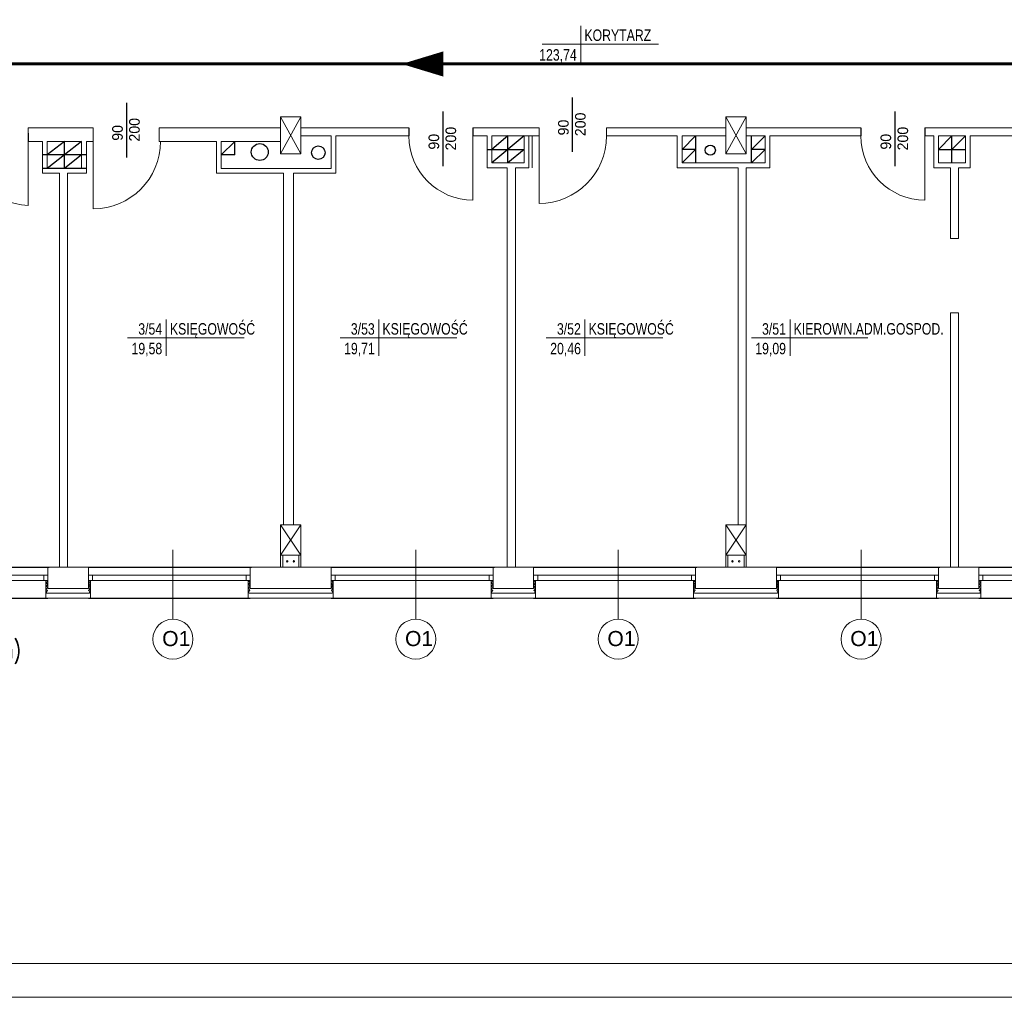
# Model space of a CAD drawing. Header units: millimetres. Extents: x 126553 to 403692, y -95821 to 38049.
# Tile 135 of 256: x 221709 to 223169, y -2359 to -909. Entities that reach past the tile are written whole.
import ezdxf
from ezdxf import colors
from ezdxf.entities.mleader import LeaderData, LeaderLine
from ezdxf.enums import TextEntityAlignment as Align
from ezdxf.math import Vec2, Vec3

# ---------------------------------------------------------------- set-up
doc = ezdxf.new("R2010")
doc.units = ezdxf.units.MM
for name, color, linetype, lineweight in [('_(06 GRUBA)', 7, 'Continuous', 40), ('docieplenie', 6, 'Continuous', 18), ('docieplenie zew.', 6, 'Continuous', 18), ('ewakaucja', 3, 'Continuous', 50), ('OKNA', 7, 'Continuous', 13), ('opisy', 7, 'Continuous', 18), ('ramki', 250, 'Continuous', 13), ('TEREN', 1, 'Continuous', 40), ('ŚCIANY CIENKIE', 7, 'Continuous', 18), ('ŚCIANY GRUBE', 7, 'Continuous', 20)]:
    doc.layers.add(name, color=color, linetype=linetype, lineweight=lineweight)
doc.layers.add('KOMINY', color=94, linetype='Continuous', plot=False)
doc.layers.add('WIDOK', color=7, linetype='Continuous')
doc.styles.add('ROMANS', font='romans.shx', dxfattribs={"width": 0.7})
doc.styles.add('STYLE1', font='txt', dxfattribs={"width": 0.8})
doc.linetypes.add('ZIGZAG', pattern='A,0.0001,-0.2,[131,LTYPESHP.SHX,S=0.2,R=0,X=-0.2,Y=0],-0.4,[131,LTYPESHP.SHX,S=0.2,R=180,X=0.2,Y=0],-0.2', length=0.8001)

# ---------------------------------------------------------------- blocks, each defined once
blk = doc.blocks.new('METKA')
for p, q in [((0, 26.9), (0, -26.9)), ((-57.4, 0), (115.4, 0))]:
    blk.add_line(p, q)
at = {"layer": 'opisy', "style": 'STYLE1', "width": 0.8, "flags": 4}
for tag, p in [('NUMER', (-6.1, 4.5)), ('POWIERZCHNIA', (-6, -24.6))]:
    blk.add_attdef(tag, text='', height=17, dxfattribs=at).set_placement(p, align=Align.RIGHT)
for tag, p in [('NAZWA', (5.3, 4.6)), ('POSADZKA', (5.6, -24.7))]:
    blk.add_attdef(tag, p, '', height=17, dxfattribs=at)
blk = doc.blocks.new('stolarka1')
at = {"layer": 'opisy', "color": 8}
blk.add_line((6731.2, -4655), (6731.2, -4757.8), dxfattribs=at)
at = {"layer": 'opisy'}
blk.add_circle((6731.2, -4787.5), 29.7, dxfattribs=at)
at = {"layer": 'opisy', "insert": (6715.2, -4775.4), "char_height": 22.4, "width": 15.9, "attachment_point": 1}
blk.add_mtext('{\\fArial|b0|i0|c238|p34;O1}', dxfattribs=at)

msp = doc.modelspace()

# ---------------------------------------------------------------- linework, layer by layer
at = {"layer": 'docieplenie', "color": 0, "linetype": 'ZIGZAG'}
for p, q in [((221748.36277, -1753.70236), (221751.00904, -1751.3263)), ((221748.40122, -1749.37186), (221751.00596, -1746.86344)), ((221751.00904, -1751.3263), (221748.40122, -1749.37186)), ((221748.41428, -1744.42841), (221750.986, -1741.93634)), ((221751.00596, -1746.86344), (221748.41428, -1744.42841)), ((221750.986, -1741.93634), (221749.7391, -1740.924)), ((221811.35415, -1750.70359), (221813.96755, -1748.35294)), ((221813.95434, -1752.85658), (221811.35415, -1750.70359)), ((221811.37704, -1741.74992), (221812.24064, -1740.99959)), ((221814.00511, -1743.81335), (221811.37704, -1741.74992)), ((221811.37704, -1745.9143), (221814.00511, -1743.81335)), ((221813.96755, -1748.35294), (221811.37704, -1745.9143)), ((222048.43753, -1751.83264), (222050.8628, -1749.18316)), ((222048.57341, -1746.30726), (222050.9281, -1743.75806)), ((222050.8628, -1749.18316), (222048.57341, -1746.30726)), ((222050.9281, -1743.75806), (222048.70416, -1741.20895)), ((222171.67555, -1745.80119), (222173.92869, -1742.97073)), ((222173.73557, -1748.31004), (222171.67555, -1745.80119)), ((222171.67555, -1750.75448), (222173.73557, -1748.31004)), ((222173.79999, -1752.49139), (222171.67555, -1750.75448)), ((222173.92869, -1742.97073), (222171.73997, -1740.97656)), ((222408.36277, -1753.70236), (222411.00904, -1751.3263)), ((222408.40122, -1749.37186), (222411.00596, -1746.86344)), ((222411.00904, -1751.3263), (222408.40122, -1749.37186)), ((222408.41428, -1744.42841), (222410.986, -1741.93634)), ((222411.00596, -1746.86344), (222408.41428, -1744.42841)), ((222410.986, -1741.93634), (222409.7391, -1740.924)), ((222471.35415, -1750.70359), (222473.96755, -1748.35294)), ((222473.95434, -1752.85658), (222471.35415, -1750.70359)), ((222471.37704, -1741.74992), (222472.24064, -1740.99959)), ((222474.00511, -1743.81335), (222471.37704, -1741.74992)), ((222471.37704, -1745.9143), (222474.00511, -1743.81335)), ((222473.96755, -1748.35294), (222471.37704, -1745.9143)), ((222708.43753, -1751.83264), (222710.8628, -1749.18316)), ((222708.57341, -1746.30726), (222710.9281, -1743.75806)), ((222710.8628, -1749.18316), (222708.57341, -1746.30726)), ((222710.9281, -1743.75806), (222708.70416, -1741.20895)), ((222831.67555, -1745.80119), (222833.92869, -1742.97073)), ((222833.73557, -1748.31004), (222831.67555, -1745.80119)), ((222831.67555, -1750.75448), (222833.73557, -1748.31004)), ((222833.79999, -1752.49139), (222831.67555, -1750.75448)), ((222833.92869, -1742.97073), (222831.73997, -1740.97656)), ((223068.36277, -1753.70236), (223071.00904, -1751.3263)), ((223068.40122, -1749.37186), (223071.00596, -1746.86344)), ((223071.00904, -1751.3263), (223068.40122, -1749.37186)), ((223068.41428, -1744.42841), (223070.986, -1741.93634)), ((223071.00596, -1746.86344), (223068.41428, -1744.42841)), ((223070.986, -1741.93634), (223069.7391, -1740.924)), ((223131.35415, -1750.70359), (223133.96755, -1748.35294)), ((223133.95434, -1752.85658), (223131.35415, -1750.70359)), ((223131.37704, -1741.74992), (223132.24064, -1740.99959)), ((223134.00511, -1743.81335), (223131.37704, -1741.74992)), ((223131.37704, -1745.9143), (223134.00511, -1743.81335)), ((223133.96755, -1748.35294), (223131.37704, -1745.9143)), ((221750.70938, -1755.53076), (221748.36277, -1753.70236)), ((221748.40269, -1758.0579), (221750.70938, -1755.53076)), ((221749.69405, -1759.72599), (221748.40269, -1758.0579)), ((221749.69405, -1759.72599), (221812.53868, -1759.72599)), ((221811.61418, -1755.34364), (221813.95434, -1752.85658)), ((221814.06587, -1757.23682), (221811.61418, -1755.34364)), ((221812.53868, -1759.72599), (221814.06587, -1757.23682)), ((222050.69418, -1755.23158), (222048.43753, -1751.83264)), ((222048.47025, -1757.748), (222050.69418, -1755.23158)), ((222049.65141, -1759.7484), (222048.47025, -1757.748)), ((222049.65141, -1759.7484), (222172.38375, -1759.7484)), ((222171.67555, -1755.32184), (222173.79999, -1752.49139)), ((222173.73557, -1757.44468), (222171.67555, -1755.32184)), ((222172.38375, -1759.7484), (222173.73557, -1757.44468)), ((222410.70938, -1755.53076), (222408.36277, -1753.70236)), ((222408.40269, -1758.0579), (222410.70938, -1755.53076)), ((222409.69405, -1759.72599), (222408.40269, -1758.0579)), ((222409.69405, -1759.72599), (222472.53868, -1759.72599)), ((222471.61418, -1755.34364), (222473.95434, -1752.85658)), ((222474.06587, -1757.23682), (222471.61418, -1755.34364)), ((222472.53868, -1759.72599), (222474.06587, -1757.23682)), ((222710.69418, -1755.23158), (222708.43753, -1751.83264)), ((222708.47025, -1757.748), (222710.69418, -1755.23158)), ((222709.65141, -1759.7484), (222708.47025, -1757.748)), ((222709.65141, -1759.7484), (222832.38375, -1759.7484)), ((222831.67555, -1755.32184), (222833.79999, -1752.49139)), ((222833.73557, -1757.44468), (222831.67555, -1755.32184)), ((222832.38375, -1759.7484), (222833.73557, -1757.44468)), ((223070.70938, -1755.53076), (223068.36277, -1753.70236)), ((223068.40269, -1758.0579), (223070.70938, -1755.53076)), ((223069.69405, -1759.72599), (223068.40269, -1758.0579)), ((223069.69405, -1759.72599), (223132.53868, -1759.72599)), ((223131.61418, -1755.34364), (223133.95434, -1752.85658)), ((223134.06587, -1757.23682), (223131.61418, -1755.34364)), ((223132.53868, -1759.72599), (223134.06587, -1757.23682))]:
    msp.add_line(p, q, dxfattribs=at)
at = {"layer": 'docieplenie', "color": 0}
for p, q in [((222048.21265, -1740.77675), (222048.21265, -1752.77675)), ((222174.21265, -1766.77675), (222174.21265, -1740.77675)), ((222708.21265, -1740.77675), (222708.21265, -1752.77675)), ((222834.21265, -1766.77675), (222834.21265, -1740.77675))]:
    msp.add_line(p, q, dxfattribs=at)
at = {"layer": 'docieplenie', "color": 0, "lineweight": 30}
for points in [[(221868.05166, -1113.30192), (221868.05166, -1032.43398)], [(222529.05166, -1105.30192), (222529.05166, -1024.43398)], [(222337.02867, -1126.39414), (222337.02867, -1045.5262)], [(223007.02867, -1126.39414), (223007.02867, -1045.5262)], [(221721.71265, -1077.58142), (221721.71265, -1089.58142)], [(221721.71265, -1077.58142), (221721.71265, -1089.58142)], [(222286.21265, -1069.58142), (222286.21265, -1081.58142)], [(222381.21265, -1069.58142), (222381.21265, -1081.58142)], [(222956.21265, -1069.58142), (222956.21265, -1081.58142)], [(223051.21265, -1069.58142), (223051.21265, -1081.58142)]]:
    msp.add_lwpolyline(points, dxfattribs=at)
at = {"layer": 'docieplenie', "color": 0, "lineweight": 0}
for points in [[(221721.71265, -1089.58142), (221721.71265, -1184.58142)], [(221818.21265, -1089.58142), (221818.21265, -1189.58142)], [(222381.21265, -1081.58142), (222381.21265, -1176.58142)], [(222479.21265, -1081.58142), (222479.21265, -1181.58142)], [(223051.21265, -1081.58142), (223051.21265, -1176.58142)]]:
    msp.add_lwpolyline(points, dxfattribs=at)
for centre, radius, start, end in [((221728.41605, -1073.39798), 111.38534, 188.35421154, 266.54973589), ((221818.21265, -1089.58142), 100, 270, 0), ((222381.21265, -1081.58142), 95, 180, 270), ((222479.21265, -1081.58142), 100, 270, 0), ((223051.21265, -1081.58142), 95, 180, 270)]:
    msp.add_arc(centre, radius, start, end, dxfattribs=at)
at = {"layer": 'docieplenie zew.', "color": 0}
for p, q in [((221751.21265, -1740.77675), (221748.21265, -1740.77675)), ((221748.21265, -1740.77675), (221748.21265, -1766.77675)), ((221814.21265, -1740.77675), (221811.21265, -1740.77675)), ((221814.21265, -1766.77675), (221814.21265, -1740.77675)), ((222051.21265, -1740.77675), (222048.21265, -1740.77675)), ((222048.21265, -1740.77675), (222048.21265, -1766.77675)), ((222051.21265, -1740.77675), (222048.21265, -1740.77675)), ((222174.21265, -1740.77675), (222171.21265, -1740.77675)), ((222174.21265, -1740.77675), (222171.21265, -1740.77675)), ((222174.21265, -1766.77675), (222174.21265, -1740.77675)), ((222411.21265, -1740.77675), (222408.21265, -1740.77675)), ((222408.21265, -1740.77675), (222408.21265, -1766.77675)), ((222474.21265, -1740.77675), (222471.21265, -1740.77675)), ((222474.21265, -1766.77675), (222474.21265, -1740.77675)), ((222711.21265, -1740.77675), (222708.21265, -1740.77675)), ((222708.21265, -1740.77675), (222708.21265, -1766.77675)), ((222711.21265, -1740.77675), (222708.21265, -1740.77675)), ((222834.21265, -1740.77675), (222831.21265, -1740.77675)), ((222834.21265, -1740.77675), (222831.21265, -1740.77675)), ((222834.21265, -1766.77675), (222834.21265, -1740.77675)), ((223071.21265, -1740.77675), (223068.21265, -1740.77675)), ((223068.21265, -1740.77675), (223068.21265, -1766.77675)), ((223134.21265, -1740.77675), (223131.21265, -1740.77675)), ((223134.21265, -1766.77675), (223134.21265, -1740.77675)), ((222048.21265, -1752.77675), (222048.21265, -1766.77675)), ((222708.21265, -1752.77675), (222708.21265, -1766.77675)), ((221748.21265, -1766.77675), (221811.21265, -1766.77675)), ((221811.21265, -1766.77675), (221814.21265, -1766.77675)), ((222048.21265, -1766.77675), (222171.21265, -1766.77675)), ((222048.21265, -1766.77675), (222171.21265, -1766.77675)), ((222171.21265, -1766.77675), (222174.21265, -1766.77675)), ((222171.21265, -1766.77675), (222174.21265, -1766.77675)), ((222408.21265, -1766.77675), (222471.21265, -1766.77675)), ((222471.21265, -1766.77675), (222474.21265, -1766.77675)), ((222708.21265, -1766.77675), (222831.21265, -1766.77675)), ((222708.21265, -1766.77675), (222831.21265, -1766.77675)), ((222831.21265, -1766.77675), (222834.21265, -1766.77675)), ((222831.21265, -1766.77675), (222834.21265, -1766.77675)), ((223068.21265, -1766.77675), (223131.21265, -1766.77675)), ((223131.21265, -1766.77675), (223134.21265, -1766.77675))]:
    msp.add_line(p, q, dxfattribs=at)
at = {"layer": 'ewakaucja', "color": 3, "lineweight": 60}
msp.add_lwpolyline([(222275.8048, -974.82111, 0, 37.5, 0), (222337.50804, -974.82111, 37.5, 37.5, 0)], format="xyseb", dxfattribs=at)
for points in [[(222811.1144, -974.82111), (221552.83203, -974.82111)], [(223201.48517, -974.82111), (222238.92405, -974.82111)]]:
    msp.add_lwpolyline(points, dxfattribs=at)
at = {"layer": 'KOMINY', "color": 0}
for p, q in [((221775.71265, -1089.58142), (221750.21265, -1109.58142)), ((221775.71265, -1129.58142), (221775.71265, -1089.58142)), ((221801.21265, -1089.58142), (221775.71265, -1109.58142)), ((222028.21265, -1089.58142), (222008.21265, -1109.58142)), ((222028.21265, -1109.58142), (222028.21265, -1089.58142)), ((222457.21265, -1081.58142), (222409.21265, -1121.58142)), ((222433.21265, -1081.58142), (222409.21265, -1101.58142)), ((222433.21265, -1121.58142), (222433.21265, -1081.58142)), ((222711.21265, -1081.58142), (222691.21265, -1101.58142)), ((222711.21265, -1081.58142), (222711.21265, -1121.58142)), ((222814.21265, -1081.58142), (222794.21265, -1101.58142)), ((222794.21265, -1121.58142), (222794.21265, -1081.58142)), ((223091.21265, -1081.58142), (223071.21265, -1101.58142)), ((223111.21265, -1081.58142), (223091.21265, -1101.58142)), ((223091.21265, -1121.58142), (223091.21265, -1081.58142)), ((222402.21265, -1101.58142), (222457.21265, -1101.58142)), ((222457.21265, -1101.58142), (222433.21265, -1121.58142)), ((222711.21265, -1101.58142), (222691.21265, -1101.58142)), ((222711.21265, -1101.58142), (222691.21265, -1121.58142)), ((222814.21265, -1101.58142), (222794.21265, -1121.58142)), ((222814.21265, -1101.58142), (222794.21265, -1101.58142)), ((223071.21265, -1101.58142), (223111.21265, -1101.58142)), ((221808.21265, -1109.58142), (221743.21265, -1109.58142)), ((221775.71265, -1109.58142), (221750.21265, -1129.58142)), ((221801.21265, -1109.58142), (221775.71265, -1129.58142)), ((222028.21265, -1109.58142), (222008.21265, -1109.58142)), ((221808.21265, -1129.58142), (221743.21265, -1129.58142))]:
    msp.add_line(p, q, dxfattribs=at)
for centre, radius in [((222065.2274, -1105.37839), 12.5), ((222152.03557, -1106.34002), 10), ((222733.09971, -1102.58853), 7.5)]:
    msp.add_circle(centre, radius, dxfattribs=at)
at = {"layer": 'OKNA', "color": 0}
for p, q in [((221511.21265, -1732.77675), (221751.21265, -1732.77675)), ((221745.21265, -1740.77675), (221745.21265, -1732.77675)), ((221811.21265, -1732.77675), (222051.21265, -1732.77675)), ((221817.21265, -1740.77675), (221817.21265, -1732.77675)), ((222045.21265, -1740.77675), (222045.21265, -1732.77675)), ((222171.21265, -1732.77675), (222411.21265, -1732.77675)), ((222177.21265, -1740.77675), (222177.21265, -1732.77675)), ((222405.21265, -1740.77675), (222405.21265, -1732.77675)), ((222471.21265, -1732.77675), (222711.21265, -1732.77675)), ((222477.21265, -1740.77675), (222477.21265, -1732.77675)), ((222705.21265, -1740.77675), (222705.21265, -1732.77675)), ((222831.21265, -1732.77675), (223071.21265, -1732.77675)), ((222837.21265, -1740.77675), (222837.21265, -1732.77675)), ((223065.21265, -1740.77675), (223065.21265, -1732.77675)), ((223131.21265, -1732.77675), (223371.21265, -1732.77675)), ((223137.21265, -1740.77675), (223137.21265, -1732.77675)), ((221511.21265, -1740.77675), (221751.21265, -1740.77675)), ((221811.21265, -1740.77675), (222051.21265, -1740.77675)), ((222171.21265, -1740.77675), (222411.21265, -1740.77675)), ((222471.21265, -1740.77675), (222711.21265, -1740.77675)), ((222831.21265, -1740.77675), (223071.21265, -1740.77675)), ((223131.21265, -1740.77675), (223371.21265, -1740.77675))]:
    msp.add_line(p, q, dxfattribs=at)
at = {"layer": 'ramki', "color": 0, "ltscale": 0.6}
for points in [[(214441.79757, 1841.19439), (227345.5129, 1841.19439), (227345.5129, -2358.80561), (214441.79757, -2358.80561)], [(214641.79757, 1791.19439), (227295.5129, 1791.19439), (227295.5129, -2308.80561), (214641.79757, -2308.80561)]]:
    msp.add_lwpolyline(points, close=True, dxfattribs=at)
at = {"layer": 'WIDOK', "color": 0}
for p, q in [((221511.21265, -1720.77675), (221753.21265, -1720.77675)), ((221811.21265, -1720.77675), (222053.21265, -1720.77675)), ((222171.21265, -1720.77675), (222413.21265, -1720.77675)), ((222471.21265, -1720.77675), (222713.21265, -1720.77675)), ((222831.21265, -1720.77675), (223073.21265, -1720.77675)), ((223131.21265, -1720.77675), (223373.21265, -1720.77675)), ((221511.21265, -1766.77675), (221751.21265, -1766.77675)), ((221811.21265, -1766.77675), (222051.21265, -1766.77675)), ((222171.21265, -1766.77675), (222411.21265, -1766.77675)), ((222471.21265, -1766.77675), (222711.21265, -1766.77675)), ((222831.21265, -1766.77675), (223071.21265, -1766.77675)), ((223131.21265, -1766.77675), (223371.21265, -1766.77675))]:
    msp.add_line(p, q, dxfattribs=at)
at = {"layer": 'ŚCIANY CIENKIE', "color": 0}
for p, q in [((222096.21265, -1053.27675), (222126.21265, -1108.27675)), ((222126.21265, -1053.27675), (222096.21265, -1108.27675)), ((222756.21265, -1053.27675), (222786.21265, -1108.27675)), ((222786.21265, -1053.27675), (222756.21265, -1108.27675)), ((222096.21265, -1658.27675), (222126.21265, -1703.27675)), ((222126.21265, -1658.27675), (222096.21265, -1703.27675)), ((222756.21265, -1658.27675), (222786.21265, -1703.27675)), ((222786.21265, -1658.27675), (222756.21265, -1703.27675))]:
    msp.add_line(p, q, dxfattribs=at)
at = {"layer": 'ŚCIANY GRUBE', "color": 0}
for p, q in [((222126.21265, -1053.27675), (222096.21265, -1053.27675)), ((222096.21265, -1108.27675), (222096.21265, -1053.27675)), ((222126.21265, -1053.27675), (222126.21265, -1108.27675)), ((222756.21265, -1108.27675), (222756.21265, -1053.27675)), ((222786.21265, -1053.27675), (222756.21265, -1053.27675)), ((222786.21265, -1053.27675), (222786.21265, -1108.27675)), ((221818.21265, -1069.58142), (221721.71265, -1069.58142)), ((221721.71265, -1089.58142), (221721.71265, -1069.58142)), ((221721.71265, -1089.58142), (221721.71265, -1077.58142)), ((221818.21265, -1069.58142), (221741.71265, -1069.58142)), ((221818.21265, -1089.58142), (221818.21265, -1069.58142)), ((221818.21265, -1077.58142), (221818.21265, -1089.58142)), ((221916.21265, -1089.58142), (221916.21265, -1069.58142)), ((222096.21265, -1069.58142), (221916.21265, -1069.58142)), ((221950.71265, -1069.58142), (221972.71265, -1069.58142)), ((222096.21265, -1069.58142), (221972.71265, -1069.58142)), ((222258.21265, -1069.58142), (222126.21265, -1069.58142)), ((222126.21265, -1069.58142), (222286.21265, -1069.58142)), ((222286.21265, -1069.58142), (222286.21265, -1081.58142)), ((222401.21265, -1069.58142), (222381.21265, -1069.58142)), ((222381.21265, -1081.58142), (222381.21265, -1069.58142)), ((222479.21265, -1069.58142), (222401.21265, -1069.58142)), ((222479.21265, -1081.58142), (222479.21265, -1069.58142)), ((222479.21265, -1081.58142), (222479.21265, -1069.58142)), ((222479.21265, -1069.58142), (222479.21265, -1081.58142)), ((222579.21265, -1069.58142), (222694.21265, -1069.58142)), ((222579.21265, -1069.58142), (222579.21265, -1081.58142)), ((222694.21265, -1069.58142), (222756.21265, -1069.58142)), ((222823.21265, -1069.58142), (222786.21265, -1069.58142)), ((222956.21265, -1069.58142), (222823.21265, -1069.58142)), ((222956.21265, -1069.58142), (222956.21265, -1081.58142)), ((223051.21265, -1069.58142), (223051.21265, -1081.58142)), ((223051.21265, -1069.58142), (223064.21265, -1069.58142)), ((223051.21265, -1081.58142), (223051.21265, -1069.58142)), ((223416.21265, -1069.58142), (223064.21265, -1069.58142)), ((223138.21265, -1069.58142), (223379.21265, -1069.58142)), ((221741.71265, -1089.58142), (221721.71265, -1089.58142)), ((221743.21265, -1089.58142), (221721.71265, -1089.58142)), ((221741.71265, -1089.58142), (221743.21265, -1089.58142)), ((221743.21265, -1136.58142), (221743.21265, -1089.58142)), ((221754.21265, -1089.58142), (221750.21265, -1089.58142)), ((221750.21265, -1129.58142), (221750.21265, -1089.58142)), ((221750.21265, -1089.58142), (221801.21265, -1089.58142)), ((221753.21265, -1089.58142), (221778.21265, -1089.58142)), ((221801.21265, -1129.58142), (221801.21265, -1089.58142)), ((221808.21265, -1136.58142), (221808.21265, -1089.58142)), ((221808.21265, -1089.58142), (221818.21265, -1089.58142)), ((221808.21265, -1089.58142), (221818.21265, -1089.58142)), ((221916.21265, -1089.58142), (221996.21265, -1089.58142)), ((222001.21265, -1089.58142), (221950.71265, -1089.58142)), ((222001.21265, -1089.58142), (221972.71265, -1089.58142)), ((222001.21265, -1136.58142), (222001.21265, -1089.58142)), ((222001.21265, -1136.58142), (222001.21265, -1089.58142)), ((222008.21265, -1129.58142), (222008.21265, -1089.58142)), ((222096.21265, -1089.58142), (222008.21265, -1089.58142)), ((222040.71265, -1089.58142), (222008.21265, -1089.58142)), ((222023.21265, -1089.58142), (222058.21265, -1089.58142)), ((222126.21265, -1081.58142), (222171.21265, -1081.58142)), ((222171.21265, -1081.58142), (222126.21265, -1081.58142)), ((222171.21265, -1129.58142), (222171.21265, -1081.58142)), ((222178.21265, -1136.58142), (222178.21265, -1081.58142)), ((222258.21265, -1081.58142), (222178.21265, -1081.58142)), ((222286.21265, -1081.58142), (222258.21265, -1081.58142)), ((222381.21265, -1081.58142), (222402.21265, -1081.58142)), ((222402.21265, -1081.58142), (222401.21265, -1081.58142)), ((222402.21265, -1128.58142), (222402.21265, -1081.58142)), ((222464.21265, -1081.58142), (222409.21265, -1081.58142)), ((222409.21265, -1121.58142), (222409.21265, -1081.58142)), ((222457.21265, -1121.58142), (222457.21265, -1081.58142)), ((222464.21265, -1128.58142), (222464.21265, -1081.58142)), ((222464.21265, -1081.58142), (222479.21265, -1081.58142)), ((222469.21265, -1128.58142), (222469.21265, -1081.58142)), ((222469.21265, -1081.58142), (222479.21265, -1081.58142)), ((222469.21265, -1081.58142), (222479.21265, -1081.58142)), ((222684.21265, -1081.58142), (222579.21265, -1081.58142)), ((222684.21265, -1128.58142), (222684.21265, -1081.58142)), ((222694.21265, -1081.58142), (222691.21265, -1081.58142)), ((222691.21265, -1081.58142), (222756.21265, -1081.58142)), ((222691.21265, -1081.58142), (222691.21265, -1121.58142)), ((222786.21265, -1081.58142), (222814.21265, -1081.58142)), ((222814.21265, -1121.58142), (222814.21265, -1081.58142)), ((222821.21265, -1128.58142), (222821.21265, -1081.58142)), ((222821.21265, -1081.58142), (222956.21265, -1081.58142)), ((223051.21265, -1081.58142), (223064.21265, -1081.58142)), ((223064.21265, -1081.58142), (223064.21265, -1128.58142)), ((223071.21265, -1081.58142), (223071.21265, -1121.58142)), ((223111.21265, -1081.58142), (223071.21265, -1081.58142)), ((223111.21265, -1121.58142), (223111.21265, -1081.58142)), ((223118.21265, -1081.58142), (223354.21265, -1081.58142)), ((223118.21265, -1128.58142), (223118.21265, -1081.58142)), ((222126.21265, -1108.27675), (222096.21265, -1108.27675)), ((222786.21265, -1108.27675), (222756.21265, -1108.27675)), ((222427.21265, -1121.58142), (222409.21265, -1121.58142)), ((222422.21265, -1121.58142), (222457.21265, -1121.58142)), ((222691.21265, -1121.58142), (222796.21265, -1121.58142)), ((222786.21265, -1121.58142), (222814.21265, -1121.58142)), ((223071.21265, -1121.58142), (223111.21265, -1121.58142)), ((221768.21265, -1136.58142), (221743.21265, -1136.58142)), ((221750.21265, -1129.58142), (221801.21265, -1129.58142)), ((221768.21265, -1136.58142), (221768.21265, -1720.77675)), ((221780.21265, -1136.58142), (221780.21265, -1720.77675)), ((221780.21265, -1136.58142), (221808.21265, -1136.58142)), ((222100.21265, -1136.58142), (222001.21265, -1136.58142)), ((222164.21265, -1129.58142), (222008.21265, -1129.58142)), ((222096.21265, -1136.58142), (222039.21265, -1136.58142)), ((222100.21265, -1658.27675), (222100.21265, -1136.58142)), ((222111.21265, -1129.58142), (222171.21265, -1129.58142)), ((222115.21265, -1658.27675), (222115.21265, -1136.58142)), ((222115.21265, -1136.58142), (222178.21265, -1136.58142)), ((222432.21265, -1128.58142), (222402.21265, -1128.58142)), ((222432.21265, -1128.58142), (222432.21265, -1720.77675)), ((222444.21265, -1128.58142), (222444.21265, -1720.77675)), ((222444.21265, -1128.58142), (222464.21265, -1128.58142)), ((222774.21265, -1128.58142), (222684.21265, -1128.58142)), ((222694.21265, -1128.58142), (222774.21265, -1128.58142)), ((222774.21265, -1658.27675), (222774.21265, -1128.58142)), ((222821.21265, -1128.58142), (222786.21265, -1128.58142)), ((222786.21265, -1658.27675), (222786.21265, -1128.58142)), ((222786.21265, -1128.58142), (222811.21265, -1128.58142)), ((222786.21265, -1128.58142), (222821.21265, -1128.58142)), ((222786.21265, -1128.58142), (222821.21265, -1128.58142)), ((223064.21265, -1128.58142), (223089.21265, -1128.58142)), ((223064.21265, -1128.58142), (223089.21265, -1128.58142)), ((223089.21265, -1128.58142), (223089.21265, -1233.58142)), ((223101.21265, -1128.58142), (223101.21265, -1233.58142)), ((223101.21265, -1128.58142), (223118.21265, -1128.58142)), ((223101.21265, -1128.58142), (223101.21265, -1233.58142)), ((223101.21265, -1233.58142), (223089.21265, -1233.58142)), ((223101.21265, -1343.58142), (223089.21265, -1343.58142)), ((223089.21265, -1343.58142), (223089.21265, -1720.77675)), ((223101.21265, -1343.58142), (223101.21265, -1720.77675)), ((222126.21265, -1658.27675), (222096.21265, -1658.27675)), ((222096.21265, -1703.27675), (222096.21265, -1658.27675)), ((222126.21265, -1658.27675), (222126.21265, -1703.27675)), ((222756.21265, -1703.27675), (222756.21265, -1658.27675)), ((222786.21265, -1658.27675), (222756.21265, -1658.27675)), ((222786.21265, -1658.27675), (222786.21265, -1703.27675)), ((222126.21265, -1703.27675), (222096.21265, -1703.27675)), ((222096.21274, -1703.2768), (222096.21274, -1720.7768)), ((222099.21274, -1703.2768), (222099.21274, -1720.7768)), ((222123.21274, -1703.2768), (222123.21274, -1720.7768)), ((222126.21265, -1703.27675), (222126.21265, -1720.77675)), ((222126.21274, -1703.2768), (222126.21274, -1720.7768)), ((222786.21265, -1703.27675), (222756.21265, -1703.27675)), ((222756.21265, -1703.27675), (222756.21265, -1720.77675)), ((222759.21265, -1703.27675), (222759.21265, -1720.77675)), ((222783.21265, -1703.27675), (222783.21265, -1720.77675)), ((222786.21256, -1703.2767), (222786.21256, -1720.7767)), ((222786.21265, -1703.27675), (222786.21265, -1720.77675)), ((221811.21265, -1720.77675), (221751.21265, -1720.77675)), ((221751.21265, -1720.77675), (221751.21265, -1752.77675)), ((221811.21265, -1752.77675), (221811.21265, -1720.77675)), ((222171.21265, -1720.77675), (222051.21265, -1720.77675)), ((222051.21265, -1720.77675), (222051.21265, -1752.77675)), ((222171.21265, -1752.77675), (222171.21265, -1720.77675)), ((222411.21265, -1720.77675), (222471.21265, -1720.77675)), ((222411.21265, -1752.77675), (222411.21265, -1720.77675)), ((222471.21265, -1720.77675), (222471.21265, -1752.77675)), ((222711.21265, -1720.77675), (222831.21265, -1720.77675)), ((222711.21265, -1752.77675), (222711.21265, -1720.77675)), ((222831.21265, -1720.77675), (222831.21265, -1752.77675)), ((223071.21265, -1720.77675), (223071.21265, -1752.77675)), ((223131.21265, -1720.77675), (223071.21265, -1720.77675)), ((223131.21265, -1752.77675), (223131.21265, -1720.77675)), ((221751.21265, -1752.77675), (221811.21265, -1752.77675)), ((221811.21265, -1752.77675), (221751.21265, -1752.77675)), ((222051.21265, -1752.77675), (222171.21265, -1752.77675)), ((222051.21265, -1752.77675), (222171.21265, -1752.77675)), ((222171.21265, -1752.77675), (222051.21265, -1752.77675)), ((222471.21265, -1752.77675), (222411.21265, -1752.77675)), ((222471.21265, -1752.77675), (222411.21265, -1752.77675)), ((222831.21265, -1752.77675), (222711.21265, -1752.77675)), ((222711.21265, -1752.77675), (222831.21265, -1752.77675)), ((222711.21265, -1752.77675), (222831.21265, -1752.77675)), ((222831.21265, -1752.77675), (222711.21265, -1752.77675)), ((223071.21265, -1752.77675), (223131.21265, -1752.77675)), ((223131.21265, -1752.77675), (223071.21265, -1752.77675))]:
    msp.add_line(p, q, dxfattribs=at)
for centre in [(222105.8818, -1712.33085), (222115.8818, -1712.33085), (222765.8817, -1712.3308), (222775.8817, -1712.3308)]:
    msp.add_circle(centre, 1.06853, dxfattribs=at)

# ---------------------------------------------------------------- block references
at = {"layer": 'opisy', "color": 0}
ref = msp.add_blockref('METKA', (222541.13454, -945.19947), dxfattribs=at)
ref.add_attrib('NAZWA', 'KORYTARZ', (222546.47579, -940.64047), dxfattribs={"height": 17, "style": 'STYLE1', "width": 0.8, "flags": 4})
ref.add_attrib('POWIERZCHNIA', '123,74', dxfattribs={"height": 17, "style": 'STYLE1', "width": 0.8, "flags": 4}).set_placement((222535.09353, -969.83723), align=Align.RIGHT)
ref = msp.add_blockref('METKA', (221926.7053, -1380.66715), dxfattribs=at)
ref.add_attrib('NAZWA', 'KSIĘGOWOŚĆ', (221932.04655, -1376.10816), dxfattribs={"height": 17, "style": 'STYLE1', "width": 0.8, "flags": 4})
ref.add_attrib('NUMER', '3/54', dxfattribs={"height": 17, "style": 'STYLE1', "width": 0.8, "flags": 4}).set_placement((221920.56285, -1376.19972), align=Align.RIGHT)
ref.add_attrib('POWIERZCHNIA', '19,58', dxfattribs={"height": 17, "style": 'STYLE1', "width": 0.8, "flags": 4}).set_placement((221920.66429, -1405.30492), align=Align.RIGHT)
ref = msp.add_blockref('METKA', (222241.80697, -1380.66715), dxfattribs=at)
ref.add_attrib('NAZWA', 'KSIĘGOWOŚĆ', (222247.14821, -1376.10816), dxfattribs={"height": 17, "style": 'STYLE1', "width": 0.8, "flags": 4})
ref.add_attrib('NUMER', '3/53', dxfattribs={"height": 17, "style": 'STYLE1', "width": 0.8, "flags": 4}).set_placement((222235.66451, -1376.19972), align=Align.RIGHT)
ref.add_attrib('POWIERZCHNIA', '19,71', dxfattribs={"height": 17, "style": 'STYLE1', "width": 0.8, "flags": 4}).set_placement((222235.76596, -1405.30492), align=Align.RIGHT)
ref = msp.add_blockref('METKA', (222547.32293, -1380.66715), dxfattribs=at)
ref.add_attrib('NAZWA', 'KSIĘGOWOŚĆ', (222552.66418, -1376.10816), dxfattribs={"height": 17, "style": 'STYLE1', "width": 0.8, "flags": 4})
ref.add_attrib('NUMER', '3/52', dxfattribs={"height": 17, "style": 'STYLE1', "width": 0.8, "flags": 4}).set_placement((222541.18047, -1376.19972), align=Align.RIGHT)
ref.add_attrib('POWIERZCHNIA', '20,46', dxfattribs={"height": 17, "style": 'STYLE1', "width": 0.8, "flags": 4}).set_placement((222541.28192, -1405.30492), align=Align.RIGHT)
ref = msp.add_blockref('METKA', (222851.31724, -1380.66715), dxfattribs=at)
ref.add_attrib('NAZWA', 'KIEROWN.ADM.GOSPOD.', (222856.65849, -1376.10816), dxfattribs={"height": 17, "style": 'STYLE1', "width": 0.8, "flags": 4})
ref.add_attrib('NUMER', '3/51', dxfattribs={"height": 17, "style": 'STYLE1', "width": 0.8, "flags": 4}).set_placement((222845.17478, -1376.19972), align=Align.RIGHT)
ref.add_attrib('POWIERZCHNIA', '19,09', dxfattribs={"height": 17, "style": 'STYLE1', "width": 0.8, "flags": 4}).set_placement((222845.27623, -1405.30492), align=Align.RIGHT)
at = {"layer": 'TEREN', "color": 0}
for p in [(215205.37248, 2959.79229), (215565.37248, 2959.79229), (215865.37248, 2959.79229), (216225.37248, 2959.79229)]:
    msp.add_blockref('stolarka1', p, dxfattribs=at)

# ---------------------------------------------------------------- texts
at = {"layer": 'opisy', "color": 0, "char_height": 15.68, "width": 11.13, "attachment_point": 1, "rotation": 90}
for s, insert in [('200', (222532.61172, -1081.86178)), ('200', (221871.61172, -1089.86178)), ('90', (222507.46873, -1080.6739)), ('90', (221846.46873, -1088.6739)), ('90', (222315.44574, -1101.76612)), ('200', (222340.58872, -1102.95401)), ('90', (222985.44574, -1101.76612)), ('200', (223010.58872, -1102.95401))]:
    msp.add_mtext(s, dxfattribs=dict(at, insert=insert))

# ---------------------------------------------------------------- leaders
at = {"layer": '_(06 GRUBA)', "color": 5, "lineweight": -2}
ml = msp.add_multileader_mtext('Standard', dxfattribs=at)
ml.set_content('drzwi do wymiany na dymoszczelne (Sm)', color=5, style='ROMANS')
ml.set_leader_properties()
ml.build(insert=Vec2(0, 0))
ml.multileader.update_dxf_attribs({"text_right_attachment_type": 6, "dogleg_length": 0.36, "arrow_head_size": 12, "scale": 3})
ctx = ml.context
ctx.base_point, ctx.scale, ctx.char_height, ctx.arrow_head_size, ctx.landing_gap_size, ctx.plane_origin = Vec3(221210.71377, -1847.81111), 3, 25, 12, 6, Vec3(220719.4935, -2478.48014)
ctx.right_attachment = 6
notes = []
notes.append((ctx, [(0, (1, 1, 0), (221209.63377, -1847.81111), (1, 0), 1.08, [(1, [(221429.94211, -1017.93076), (220310.56234, -750.88597)], 0, [])])]))
ctx.mtext.insert, ctx.mtext.flow_direction = Vec3(221216.71377, -1831.14444), 5
for ctx, leaders in notes:
    for number, flags, end, landing, length, lines in leaders:
        leader = LeaderData()
        leader.index, (leader.has_last_leader_line, leader.has_dogleg_vector, leader.attachment_direction) = number, flags
        leader.last_leader_point, leader.dogleg_vector, leader.dogleg_length = Vec3(end), Vec3(landing), length
        for number, points, colour, breaks in lines:
            line = LeaderLine()
            line.index, line.vertices, line.color, line.breaks = number, Vec3.list(points), colors.encode_raw_color(colour), breaks
            leader.lines.append(line)
        ctx.leaders.append(leader)

doc.saveas('drawing.dxf')
